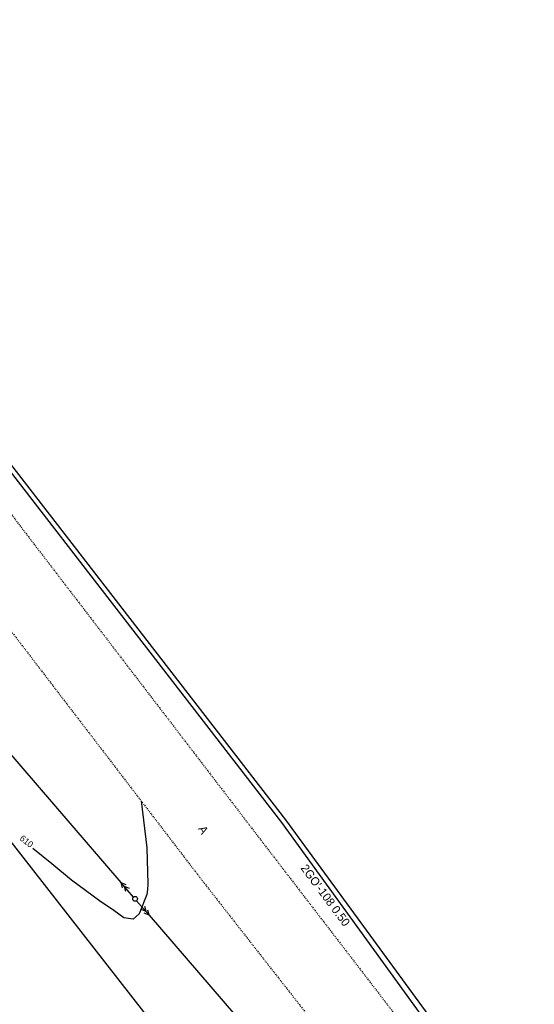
# Model space of a CAD drawing. Header units: millimetres. Extents: x 405709 to 406552, y 4254722 to 4255885.
# Tile 40 of 48: x 405961 to 406015, y 4255577 to 4255680. Entities that reach past the tile are written whole.
import ezdxf

# ---------------------------------------------------------------- set-up
doc = ezdxf.new("R2010")
doc.units = ezdxf.units.MM
doc.header["$LTSCALE"] = 0.5
doc.linetypes.add('Д_ТРОТ_ТРУБА', pattern=[3, 1.5, -1.5])
doc.linetypes.add('ДОРОГИ_СТРОЯЩ', pattern=[9, 8, -1])
for name, color, linetype in [('(007) Здания', 7, 'Continuous'), ('(013) Газопровод', 30, 'ИК_Газопровод -------г--------'), ('(022) Возд. Линии', 7, 'Continuous'), ('(025) Дорога', 7, 'Continuous'), ('(040) Ограда', 7, 'Continuous')]:
    doc.layers.add(name, color=color, linetype=linetype)
doc.layers.add('(032) Горизонтали утолщенные', color=32, linetype='Continuous', lineweight=30)
doc.styles.add('BM-431', font='txt')
doc.styles.add('P-131', font='txt')
doc.styles.get("Standard").update_dxf_attribs({"font": 'arial.ttf'})
doc.linetypes.add('GAZ_VOZDUSH', pattern='A,1,-2,["~",Standard,S=3,R=0,X=-1.5,Y=-1.5],-1,10', length=14)
doc.linetypes.add('ИК_Газопровод -------г--------', pattern='A,9,-0.6,["Г",Standard,S=1.2,R=0,X=0,Y=-0.6],-1.2', length=10.8)
doc.linetypes.add('ОГРАДА_М_1М', pattern='A,2.5,["о",Standard,S=1,R=0,X=0,Y=-0.35],0.5,["0",Standard,S=0.5,R=0,X=-0.3,Y=-0.25],2.5', length=5.5)

# ---------------------------------------------------------------- blocks, each defined once
blk = doc.blocks.new('strela1')
at = {"layer": '(022) Возд. Линии'}
for p, q in [((-2, 0), (-1.5, 0.25)), ((0, 0), (-2, 0)), ((-2, 0), (-1.5, -0.25)), ((-1.5, 0), (-1, 0.25)), ((-1.5, 0), (-1, -0.25))]:
    blk.add_line(p, q, dxfattribs=at)
blk = doc.blocks.new('strela2')
at = {"layer": '(022) Возд. Линии'}
for p, q in [((0, 0), (2, 0)), ((1.5, 0), (1, 0.25)), ((1.5, 0), (1, -0.25)), ((2, 0), (1.5, 0.25)), ((2, 0), (1.5, -0.25))]:
    blk.add_line(p, q, dxfattribs=at)
blk = doc.blocks.new('STOLB')
at = {"layer": '(022) Возд. Линии'}
blk.add_circle((0, 0), 0.25, dxfattribs=at)

msp = doc.modelspace()

# ---------------------------------------------------------------- hatches: boundary and pattern name
at = {"transparency": 33554687}
h = msp.add_hatch(dxfattribs=at)
h.set_pattern_fill('AR-HBONE', color=30, scale=0.005)
edge = h.paths.add_edge_path()
edge.add_line((406386.6, 4254899.2), (406388.73, 4254901.32))
edge.add_line((406182.57, 4255117.63), (406215.73, 4255080.21))
edge.add_line((406215.73, 4255080.21), (406248.84, 4255042.86))
edge.add_line((406248.84, 4255042.86), (406283.05, 4255007.73))
edge.add_line((406283.05, 4255007.73), (406318.27, 4254972.27))
edge.add_line((406318.27, 4254972.27), (406353.5, 4254936.79))
edge.add_line((406353.5, 4254936.79), (406388.73, 4254901.32))
edge.add_line((406388.73, 4254901.32), (406387.77, 4254900.36))
edge.add_line((406180.33, 4255115.65), (406213.49, 4255078.22))
edge.add_line((406213.49, 4255078.22), (406246.64, 4255040.82))
edge.add_line((406246.64, 4255040.82), (406280.91, 4255005.63))
edge.add_line((406280.91, 4255005.63), (406316.14, 4254970.16))
edge.add_line((406316.14, 4254970.16), (406351.37, 4254934.68))
edge.add_line((406351.37, 4254934.68), (406386.6, 4254899.2))
edge.add_line((406386.6, 4254899.2), (406386.92, 4254899.52))
edge.add_line((406182.57, 4255117.63), (406157.36, 4255152.31))
edge.add_line((406157.36, 4255152.31), (406147.04, 4255171.92))
edge.add_line((406147.04, 4255171.92), (406133.07, 4255198.46))
edge.add_line((406133.07, 4255198.46), (406131.1, 4255203.63))
edge.add_line((406131.1, 4255203.63), (406113.31, 4255250.39))
edge.add_line((406113.31, 4255250.39), (406102.62, 4255278.48))
edge.add_line((406102.62, 4255278.48), (406096.6, 4255297.62))
edge.add_line((406096.6, 4255297.62), (406081.88, 4255347.1))
edge.add_line((406081.88, 4255347.1), (406078.09, 4255359.84))
edge.add_line((406078.09, 4255359.84), (406072.14, 4255402.38))
edge.add_line((406072.14, 4255402.38), (406041.04, 4255445.31))
edge.add_line((406041.04, 4255445.31), (405903.1, 4255619.54))
edge.add_line((405903.1, 4255619.54), (405828.48, 4255714.88))
edge.add_line((405828.48, 4255714.88), (405791.31, 4255762.15))
edge.add_line((405788.96, 4255760.3), (405791.31, 4255762.15))
edge.add_line((405826.12, 4255713.03), (405788.96, 4255760.3))
edge.add_line((405900.74, 4255617.68), (405826.12, 4255713.03))
edge.add_line((406038.65, 4255443.5), (405900.74, 4255617.68))
edge.add_line((406069.27, 4255401.22), (406038.65, 4255443.5))
edge.add_line((406075.15, 4255359.2), (406069.27, 4255401.22))
edge.add_line((406079, 4255346.24), (406075.15, 4255359.2))
edge.add_line((406093.73, 4255296.75), (406079, 4255346.24))
edge.add_line((406099.79, 4255277.49), (406093.73, 4255296.75))
edge.add_line((406110.51, 4255249.33), (406099.79, 4255277.49))
edge.add_line((406128.3, 4255202.56), (406110.51, 4255249.33))
edge.add_line((406130.33, 4255197.22), (406128.3, 4255202.56))
edge.add_line((406144.38, 4255170.53), (406130.33, 4255197.22))
edge.add_line((406154.82, 4255150.7), (406144.38, 4255170.53))
edge.add_line((406180.33, 4255115.65), (406154.82, 4255150.7))

# ---------------------------------------------------------------- linework, layer by layer
at = {"layer": '(007) Здания', "color": 1, "linetype": 'Continuous', "elevation": 611.8}
msp.add_lwpolyline([(405900.57, 4255617.33), (405963.02, 4255537.39), (405988.37, 4255558.54), (405926.58, 4255637.65)], close=True, dxfattribs=at)
at = {"layer": '(013) Газопровод', "linetype": 'GAZ_VOZDUSH', "ltscale": 0.1, "flags": 128}
msp.add_lwpolyline([(405795.03, 4255855.36), (405794.97, 4255851.09), (405820.82, 4255796.92), (405845.74, 4255767.6), (405853.41, 4255759.45), (405874.18, 4255735.38), (405882.96, 4255723.39), (405901.15, 4255702.24), (405920.91, 4255680.45), (405929.38, 4255670.52), (405950.6, 4255645.32), (405988.51, 4255596.32), (406006.92, 4255570.94), (406043.15, 4255533.41), (406106.99, 4255462.67), (406127.11, 4255440.51), (406140.45, 4255362.66), (406150.77, 4255332.26), (406131.04, 4255325.59), (406156.06, 4255257.25), (406178.57, 4255199.29), (406192.41, 4255173.25), (406214.32, 4255146.8), (406218.81, 4255141.04), (406251.34, 4255103.82), (406291.85, 4255054.7), (406335.57, 4255005.63), (406337.09, 4255003.97), (406368.27, 4254969.82), (406407.12, 4254927.02), (406445.97, 4254886.8), (406445.97, 4254886.8), (406470.21, 4254860.19), (406472.02, 4254861.83), (406531.41, 4254800.61), (406536.73, 4254795.12)], dxfattribs=at)
at = {"layer": '(022) Возд. Линии'}
for points, elevation in [([(405944.17, 4255622.19), (405971.83, 4255590.09)], 610.16), ([(405974.77, 4255586.68), (405999.14, 4255558.38)], 610.03)]:
    msp.add_lwpolyline(points, dxfattribs=dict(at, elevation=elevation))
at = {"layer": '(025) Дорога', "linetype": 'Д_ТРОТ_ТРУБА', "ltscale": 0.1, "flags": 128}
for points in [[(405782.71, 4255860.24), (405783.47, 4255854.01), (405787.36, 4255836.3), (405796.39, 4255813.92), (405808.63, 4255795.74), (405843.72, 4255753.07), (405862.86, 4255731.2), (405891.1, 4255699.23), (405914.16, 4255672.75), (405943.54, 4255638.22), (405980.33, 4255590.23), (406010.07, 4255552.29), (406064.58, 4255491.75), (406108.76, 4255440.9), (406113.18, 4255434.06), (406118.12, 4255421.02), (406120.85, 4255408.44), (406126.98, 4255365.99), (406137.21, 4255327.49), (406160.86, 4255259.22), (406178.71, 4255213.81), (406200.1, 4255174.46), (406222.74, 4255145.75), (406254.79, 4255104.9), (406294.71, 4255057.74), (406338.64, 4255007.09), (406369.81, 4254978.53), (406414.24, 4254934.91), (406453.89, 4254898.61), (406488.53, 4254862.47), (406540.02, 4254812.34), (406547.48, 4254805.08)], [(405792.41, 4255859.93), (405792.62, 4255857.58), (405794.35, 4255837.84), (405803, 4255818.1), (405814.96, 4255799.59), (405842.79, 4255764.93), (405849.21, 4255758.39), (405869.35, 4255735.77), (405896.65, 4255703.71), (405919.57, 4255678.09), (405948.63, 4255643.75), (405986.03, 4255594.96), (406015.5, 4255556.65), (406069.89, 4255496.47), (406113.85, 4255444.77), (406118.74, 4255436.37), (406128.1, 4255410.1), (406133.83, 4255367.76), (406143.44, 4255331.11), (406167.01, 4255262.32), (406185.66, 4255218.65), (406206.37, 4255178.48), (406227.34, 4255150.26), (406260.63, 4255109.14), (406299.97, 4255062.75), (406343.98, 4255012.44), (406373.42, 4254985.15), (406419.05, 4254940.39), (406457.26, 4254905.72), (406493.93, 4254868.27), (406544.01, 4254818.78), (406552.15, 4254810.74)]]:
    msp.add_lwpolyline(points, dxfattribs=at)
at = {"layer": '(032) Горизонтали утолщенные'}
for points in [[(405973.92, 4255598.58, 610), (405974.52, 4255593.68, 610), (405974.64, 4255589.93, 610), (405974.59, 4255589.36, 610), (405974.51, 4255588.83, 610)], [(405966.7, 4255590.35, 610), (405964.65, 4255592.04, 610), (405962.68, 4255593.63, 610)], [(405974.51, 4255588.83, 610), (405973.73, 4255586.83, 610), (405973.1, 4255586.29, 610), (405972.14, 4255586.42, 610), (405971.1, 4255587.18, 610), (405969.6, 4255588.17, 610), (405966.7, 4255590.35, 610)]]:
    msp.add_polyline3d(points, dxfattribs=at)
at = {"layer": '(040) Ограда', "linetype": 'ОГРАДА_М_1М', "ltscale": 0.2, "flags": 128}
msp.add_lwpolyline([(405933.16, 4255674.99), (405929.87, 4255671.39), (405950.75, 4255645.96), (405988.94, 4255596.59), (406008.2, 4255570.3), (406012.91, 4255568.44)], dxfattribs=at)

# ---------------------------------------------------------------- block references
at = {"layer": '(022) Возд. Линии', "rotation": 130.717957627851}
for name, p in [('strela2', (405973.13, 4255588.58, 610.03)), ('STOLB', (405973.3, 4255588.39, 610.03)), ('strela1', (405973.46, 4255588.2, 610.03))]:
    msp.add_blockref(name, p, dxfattribs=at)

# ---------------------------------------------------------------- texts
at = {"layer": '(013) Газопровод', "color": 0, "linetype": 'Continuous', "style": 'BM-431'}
msp.add_text("2GO'-108 0.50", height=0.875, rotation=306.5091, dxfattribs=at).set_placement((405990.47, 4255591.58))
at = {"layer": '(025) Дорога', "linetype": 'ДОРОГИ_СТРОЯЩ', "style": 'BM-431'}
msp.add_text('A', height=0.875, rotation=299.3908, dxfattribs=at).set_placement((405979.83, 4255595.69))
at = {"layer": '(032) Горизонтали утолщенные', "style": 'P-131'}
msp.add_text('610', height=0.656, rotation=322.274, dxfattribs=at).set_placement((405961.23, 4255594.56, 610))

doc.saveas('drawing.dxf')
